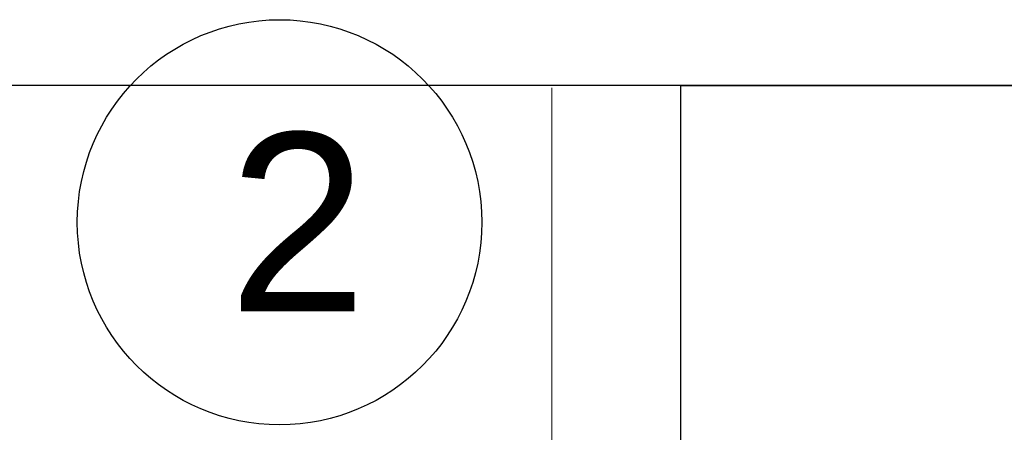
# Model space of a CAD drawing. Header units: inches. Extents: x -1008743 to -388065, y -1380311 to -642022.
# Tile 66 of 85: x -525305 to -524061, y -663662 to -663141. Entities that reach past the tile are written whole.
import ezdxf
from ezdxf.xclip import XClip

# ---------------------------------------------------------------- set-up
doc = ezdxf.new("R2010")
doc.units = ezdxf.units.IN
doc.header["$LTSCALE"] = 1000
doc.header["$MEASUREMENT"] = 0
doc.header["$XCLIPFRAME"] = 0
doc.layers.add('General Arrangement Plan$1$A-WALL', color=113, linetype='Continuous', lineweight=9)
doc.layers.add('General Arrangement Plan$1$Wall Hatch', color=8, linetype='Continuous', lineweight=0)
doc.styles.add('C-ARIAL', font='arial.ttf')

# ---------------------------------------------------------------- blocks, each defined once
blk = doc.blocks.new('General Arrangement Plan')
at = {"layer": 'General Arrangement Plan$1$A-WALL'}
for p, q in [((1100.767015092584, 14981.70718095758), (2101.279737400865, 14981.08211265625)), ((1937.527781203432, 13062.66305290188), (1938.72468561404, 14978.48263357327))]:
    blk.add_line(p, q, dxfattribs=at)
at = {"layer": 'General Arrangement Plan$1$A-WALL', "lineweight": 25}
for p, q in [((2101.279737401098, 14981.08211265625), (2100.080350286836, 13061.28860414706)), ((3096.804935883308, 14980.23661058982), (2101.279737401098, 14981.08211265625))]:
    blk.add_line(p, q, dxfattribs=at)
at = {"layer": 'General Arrangement Plan$1$Wall Hatch'}
blk.add_lwpolyline([(48.71900102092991, 14982.10515782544), (3100.36585725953, 14982.10515782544), (3100.36585725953, 13061.21360836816), (48.71900102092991, 13061.21360836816)], close=True, dxfattribs=at)
blk = doc.blocks.new('latout')
blk.add_circle((-12999.69371279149, 13800.11638293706), 255.5816278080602)
at = {"color": 3, "style": 'C-ARIAL'}
blk.add_text('2', height=225, dxfattribs=at).set_placement((-13064.13293669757, 13687.88618350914))

msp = doc.modelspace()

# ---------------------------------------------------------------- block references
at = {"color": 7}
ref = msp.add_blockref('General Arrangement Plan', (-526571.1233847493, -678205.5570252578), dxfattribs=at)
XClip(ref).set_block_clipping_path([(48.71900102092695, -107.51862076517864), (15251.604391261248, 15253.57150020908)])

# ---------------------------------------------------------------- next in the draw order: block references
at = {"ltscale": 10}
msp.add_blockref('latout', (-511976.8357270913, -677196.6916463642), dxfattribs=at)

doc.saveas('drawing.dxf')
